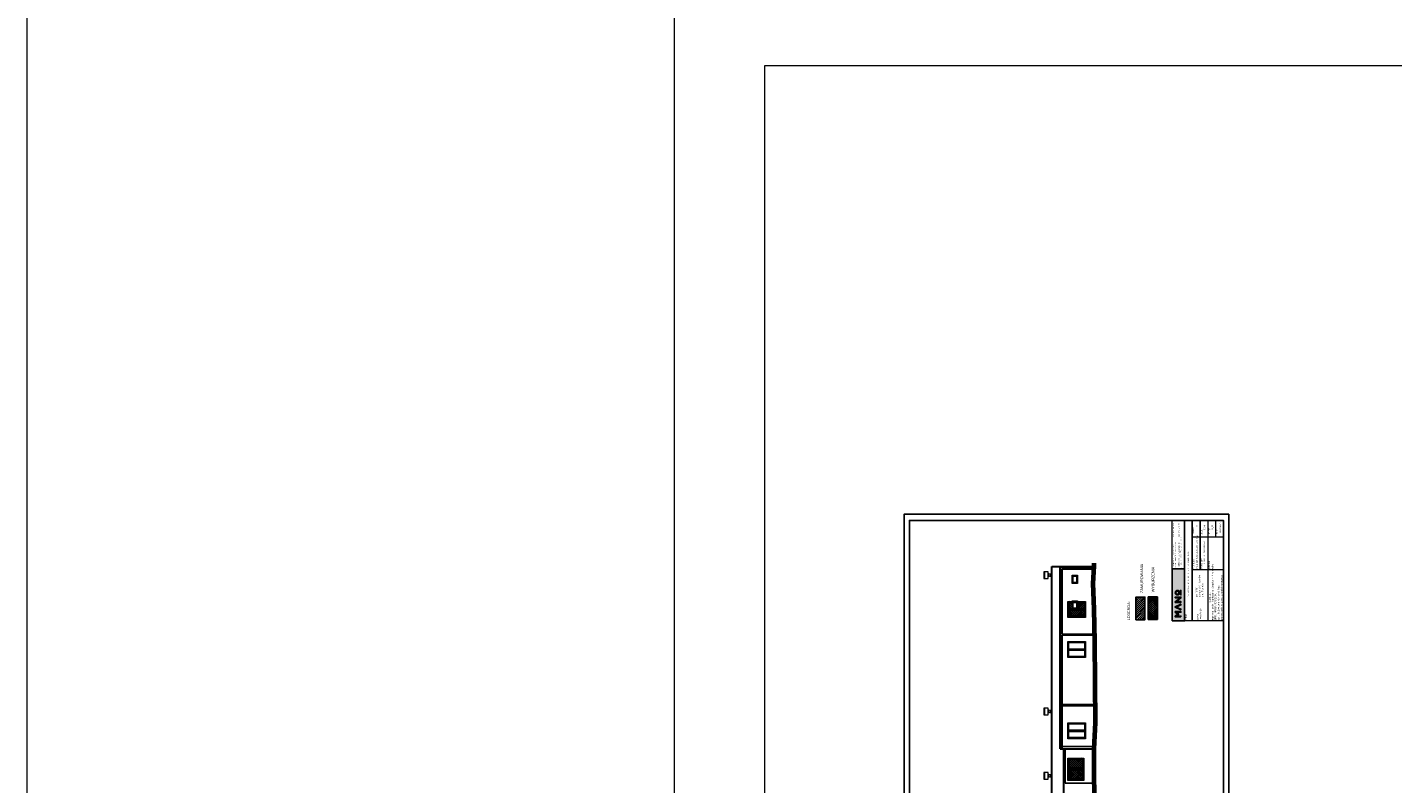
# Model space of a CAD drawing. Header units: millimetres. Extents: x -2948 to 78628, y 64669 to 215420.
# Tile 172 of 256: x 53657 to 66142, y 113689 to 120610. Entities that reach past the tile are written whole.
import ezdxf

# ---------------------------------------------------------------- set-up
doc = ezdxf.new("R2010")
doc.units = ezdxf.units.MM
doc.linetypes.add('HIDDEN', pattern=[9.525, 6.35, -3.175])
for name, color, linetype in [('-rynny', 72, 'Continuous'), ('FORMATKA', 7, 'Continuous'), ('OPISY', 4, 'Continuous'), ('schody', 7, 'Continuous'), ('UZIOM', 33, 'Continuous')]:
    doc.layers.add(name, color=color, linetype=linetype)
for name, color, linetype, lineweight in [('-stolarka', 103, 'Continuous', 13), ('BUDYNEK', 7, 'Continuous', 70), ('ramka', 7, 'Continuous', 0), ('SCIANY', 7, 'Continuous', 30), ('STOLARKA', 3, 'Continuous', 13), ('WENTYLACJA', 21, 'Continuous', 9), ('WYMIAR', 5, 'Continuous', 13)]:
    doc.layers.add(name, color=color, linetype=linetype, lineweight=lineweight)
doc.styles.add('100', font='isocpeur.ttf', dxfattribs={"height": 1})
doc.styles.add('agulka', font='isocpeur.ttf', dxfattribs={"height": 1})
doc.styles.add('ARIAL 20', font='arial.ttf')
doc.styles.add('MtXpl_Calibri_Light', font='calibril.ttf')
pattern_1 = [(135, (24138.385, -24138.12), (-8.9802561, -8.9802561), []), (225, (24138.385, -24138.12), (8.9802561, -8.9802561), [])]

# ---------------------------------------------------------------- blocks, each defined once
blk = doc.blocks.new('G$C2E97C0F2')
at = {"layer": 'STOLARKA', "ltscale": 2}
for points in [[(0, -50), (-77, -50), (-77, 0), (0, 0)], [(-5, -45), (-72, -45), (-72, -5), (-5, -5)], [(-10, -40), (-67, -40), (-67, -10), (-10, -10)]]:
    blk.add_lwpolyline(points, close=True, dxfattribs=at)
blk = doc.blocks.new('G$C37C83D67')
at = {"layer": 'STOLARKA', "ltscale": 2}
for p, q in [((656, 211), (656, 68)), ((661, 216), (661, 63)), ((666, 216), (666, 63)), ((671, 211), (671, 68))]:
    blk.add_line(p, q, dxfattribs=at)
for points in [[(737, 58), (590, 58), (590, 221), (737, 221)], [(590, 221), (737, 221), (737, 58), (590, 58)], [(595, 216), (732, 216), (732, 63), (595, 63)]]:
    blk.add_lwpolyline(points, close=True, dxfattribs=at)
for points in [[(656, 68), (600, 68), (600, 211), (656, 211)], [(671, 211), (727, 211), (727, 68), (671, 68)]]:
    blk.add_lwpolyline(points, dxfattribs=at)
blk = doc.blocks.new('LOGO')
at = {"true_color": 0xf9f9f9}
h = blk.add_hatch(color=7, dxfattribs=at)
h.dxf.hatch_style = 1
h.paths.add_polyline_path([(-3, 131, 1), (-73, 131, 1)])
h.paths.add_polyline_path([(-62, 131, -1), (-14, 131, -1)], flags=16)
h.paths.add_polyline_path([(-118, 91), (-118, 165), (-107, 165), (-107, 76), (-119, 76), (-178, 147), (-178, 76), (-189, 76), (-189, 165), (-180, 165)])
h.paths.add_polyline_path([(-304, 76), (-265, 165), (-256, 165), (-217, 76), (-229, 76), (-261, 148), (-293, 76), (-304, 76), (-265, 165)])
h.paths.add_polyline_path([(-73, 85), (-3, 85), (-3, 76), (-73, 76)])
h.paths.add_polyline_path([(-413, 76), (-402, 76), (-402, 148), (-372, 110), (-342, 148), (-342, 76), (-331, 76), (-331, 165), (-343, 165), (-372, 128), (-402, 165), (-413, 165)])
at = {"color": 7, "true_color": 0xf9f9f9}
for points in [[(-413, 76), (-413, 165), (-402, 165), (-372, 128), (-343, 165), (-331, 165), (-331, 76)], [(-402, 76), (-402, 148), (-372, 110), (-342, 148), (-342, 76)], [(-331, 76), (-331, 165), (-343, 165), (-372, 128)], [(-304, 76), (-265, 165), (-256, 165)], [(-304, 76), (-265, 165), (-256, 165), (-217, 76)], [(-304, 76), (-293, 76)], [(-293, 76), (-261, 148), (-229, 76)], [(-265, 165), (-256, 165)], [(-217, 76), (-256, 165), (-265, 165)], [(-256, 165), (-265, 165)], [(-217, 76), (-229, 76)], [(-73, 85), (-3, 85)], [(-73, 76), (-3, 76)]]:
    blk.add_lwpolyline(points, dxfattribs=at)
for points in [[(-413, 76), (-402, 76), (-402, 148), (-372, 110), (-342, 148), (-342, 76), (-331, 76), (-331, 165), (-343, 165), (-372, 128), (-402, 165), (-413, 165), (-413, 76)], [(-304, 76), (-265, 165), (-256, 165), (-217, 76), (-229, 76), (-261, 148), (-293, 76), (-304, 76), (-265, 165)], [(-118, 91), (-118, 165), (-107, 165), (-107, 76), (-119, 76), (-178, 147), (-178, 76), (-189, 76), (-189, 165), (-180, 165), (-118, 91)], [(-73, 85), (-3, 85), (-3, 76), (-73, 76)]]:
    blk.add_lwpolyline(points, close=True, dxfattribs=at)
for radius in [34.7, 23.9]:
    blk.add_circle((-38, 131), radius, dxfattribs=at)

msp = doc.modelspace()

# ---------------------------------------------------------------- hatches: boundary and pattern name
at = {"transparency": 33554559}
h = msp.add_hatch(color=256, dxfattribs=at)
h.dxf.hatch_style = 1
h.paths.add_polyline_path([(64127.1, 115178.4), (64127, 115653.9), (64239, 115653.9), (64239.1, 115178.4)])
at = {"true_color": 0x33a319, "transparency": 33554687}
h = msp.add_hatch(dxfattribs=at)
h.set_pattern_fill('ANSI31', color=84, scale=4, angle=90)
h.set_pattern_definition([(225, (25221.169, 8750.52), (8.9802561, -8.9802561), [])])
h.paths.add_polyline_path([(63793.9, 115396.2), (63793.9, 115189.5), (63876.8, 115189.5), (63876.8, 115396.2)])
at = {"true_color": 0xdb0000, "transparency": 33554687}
h = msp.add_hatch(dxfattribs=at)
h.set_pattern_fill('ANSI37', color=12, scale=4, angle=90)
h.set_pattern_definition([(225, (25221.169, 8750.52), (8.9802561, -8.9802561), []), (315, (25221.169, 8750.52), (8.9802561, 8.9802561), [])])
h.paths.add_polyline_path([(63907.4, 115398.8), (63907.4, 115192.1), (63990.3, 115192.1), (63990.3, 115398.8)])
at = {"true_color": 0x33a319, "transparency": 33554687}
h = msp.add_hatch(dxfattribs=at)
h.set_pattern_fill('ANSI31', color=84, scale=4, angle=90)
h.set_pattern_definition([(225, (24604.949, 8918.496), (8.9802561, -8.9802561), [])])
h.paths.add_polyline_path([(63210.6, 115362.5), (63210.6, 115357.5), (63260.6, 115357.5), (63260.6, 115362.5)])
at = {"layer": 'schody', "linetype": 'HIDDEN', "ltscale": 2, "true_color": 0xdb0000, "transparency": 33554687}
h = msp.add_hatch(dxfattribs=at)
h.set_pattern_fill('ANSI37', color=12, scale=4)
h.set_pattern_definition(pattern_1)
h.paths.add_polyline_path([(63171.8, 115286.5), (63171.8, 115210.5), (63334.8, 115210.5), (63334.8, 115286.5)])
h.paths.add_polyline_path([(63171.8, 115357.5), (63171.8, 115286.5), (63210.6, 115286.5), (63210.6, 115357.5)])
h.paths.add_polyline_path([(63260.6, 115357.5), (63260.6, 115286.5), (63334.8, 115286.5), (63334.8, 115357.5)])
h = msp.add_hatch(dxfattribs=at)
h.set_pattern_fill('ANSI37', color=12, scale=4)
h.set_pattern_definition(pattern_1)
h.paths.add_polyline_path([(63171.6, 113922.5), (63171.6, 113719.5), (63316.6, 113719.5), (63316.6, 113922.5)])

# ---------------------------------------------------------------- linework, layer by layer
at = {"layer": '-rynny', "ltscale": 2}
for p, q in [((63103.6, 115677.5), (63118.6, 115677.5)), ((63103.6, 114007.5), (63103.6, 115677.5)), ((63103.6, 115677.5), (63118.6, 115677.5)), ((63103.6, 114022.5), (63103.6, 115665.5)), ((63118.6, 115663), (63118.6, 115677.5)), ((63118.6, 115662), (63118.6, 115677.5)), ((63118.6, 115662), (63411.6, 115662)), ((63118.6, 115651), (63411.6, 115651)), ((63118.6, 115057.9), (63118.6, 115651)), ((63118.6, 115057.9), (63118.6, 115640)), ((63417.8, 115057.9), (63118.6, 115057.9)), ((63118.6, 114022.5), (63118.6, 115046.9)), ((63118.6, 114007.5), (63118.6, 115046.9)), ((63418.1, 115046.9), (63118.6, 115046.9)), ((63422.7, 114413.4), (63118.6, 114413.4)), ((63422.7, 114402.4), (63118.6, 114402.4)), ((63103.6, 114007.5), (63118.6, 114007.5)), ((63133.9, 114007.5), (63148.9, 114007.5)), ((63133.9, 112055.5), (63133.9, 114007.5)), ((63133.9, 114007.5), (63148.9, 114007.5)), ((63148.9, 113694.5), (63148.9, 114007.5)), ((63413.6, 113694.5), (63148.9, 113694.5))]:
    msp.add_line(p, q, dxfattribs=at)
at = {"layer": '-stolarka', "color": 84, "ltscale": 2, "true_color": 0x33a319}
for p, q in [((63176.6, 113823.5), (63311.6, 113823.5)), ((63176.6, 113818.5), (63311.6, 113818.5))]:
    msp.add_line(p, q, dxfattribs=at)
for points in [[(63316.6, 113922.5), (63316.6, 113719.5), (63171.6, 113719.5), (63171.6, 113922.5)], [(63181.6, 113828.5), (63181.6, 113912.5), (63306.6, 113912.5), (63306.6, 113828.5)], [(63306.6, 113813.5), (63306.6, 113729.5), (63181.6, 113729.5), (63181.6, 113813.5)]]:
    msp.add_lwpolyline(points, close=True, dxfattribs=at)
for points in [[(63176.6, 113823.5), (63176.6, 113917.5), (63311.6, 113917.5), (63311.6, 113823.5)], [(63311.6, 113818.5), (63311.6, 113724.5), (63176.6, 113724.5), (63176.6, 113818.5)]]:
    msp.add_lwpolyline(points, dxfattribs=at)
at = {"const_width": 1.31}
msp.add_lwpolyline([(64127.1, 115178.4), (64126.9, 116098.6), (64238.9, 116098.6), (64239.1, 115178.4)], close=True, dxfattribs=at)
msp.add_lwpolyline([(64127.1, 115178.4), (64126.9, 116098.6), (64238.9, 116098.6), (64239.1, 115178.4)], close=True, dxfattribs=at)
msp.add_lwpolyline([(64127, 115653.9), (64239, 115653.9)], dxfattribs=at)
for points in [[(64127.1, 115178.4), (64127, 115653.9), (64239, 115653.9), (64239.1, 115178.4)], [(63793.9, 115189.5), (63793.9, 115396.2), (63876.8, 115396.2), (63876.8, 115189.5)], [(63907.4, 115192.1), (63907.4, 115398.8), (63990.3, 115398.8), (63990.3, 115192.1)]]:
    msp.add_lwpolyline(points, close=True)
at = {"layer": 'BUDYNEK', "ltscale": 2}
for p, q in [((63402.6, 115519.5), (63411.6, 115680.5)), ((63411.6, 115680.5), (63411.6, 115706.4)), ((63411.6, 115285.5), (63402.6, 115519.5)), ((63419.6, 114990.5), (63411.6, 115285.5)), ((63423.6, 114247.5), (63419.6, 114990.5)), ((63412, 114007.5), (63423.6, 114247.5))]:
    msp.add_line(p, q, dxfattribs=at)
at = {"layer": 'BUDYNEK', "color": 0, "ltscale": 2}
msp.add_line((63421.6, 112055.5), (63412, 114007.5), dxfattribs=at)
at = {"layer": 'FORMATKA', "ltscale": 2}
for points in [[(64643.8, 116153.7), (64643.8, 105653.7), (61673.8, 105653.7), (61673.8, 116153.7)], [(61723.8, 105703.7), (61723.8, 116098.7), (64593.8, 116098.7), (64593.8, 105703.7)]]:
    msp.add_lwpolyline(points, close=True, dxfattribs=at)
at = {"layer": 'ramka'}
for p, q in [((64239.2, 115178.4), (64238.9, 116098.6)), ((64309.9, 116098.7), (64310.1, 115178.4)), ((64310.1, 115178.4), (64309.9, 116098.7)), ((64310.1, 115178.4), (64309.9, 116098.7)), ((64380.8, 116098.7), (64381, 115653.9)), ((64381, 115649.3), (64380.8, 116098.7)), ((64451.8, 116098.7), (64451.9, 115653.9)), ((64522.8, 116098.7), (64522.8, 115948.6)), ((64311.7, 115948.5), (64593.8, 115948.6)), ((64310, 115649.3), (64593.8, 115649.4)), ((64451.9, 115653.9), (64452.1, 115178.4))]:
    msp.add_line(p, q, dxfattribs=at)
msp.add_lwpolyline([(64127.1, 115178.4), (64126.9, 116098.6), (64238.9, 116098.6), (64239.1, 115178.4)], close=True, dxfattribs=at)
msp.add_lwpolyline([(64593.8, 115178.6), (64127.1, 115178.6)], dxfattribs=at)
at = {"layer": 'SCIANY', "ltscale": 2}
for p, q in [((63026.6, 115677.5), (63411.6, 115677.5)), ((63026.6, 112055.5), (63026.6, 115677.5))]:
    msp.add_line(p, q, dxfattribs=at)
at = {"layer": 'SCIANY', "color": 0, "ltscale": 2}
for p, q in [((63101.6, 114007.5), (63101.6, 115677.5)), ((63101.6, 114007.5), (63101.6, 115665.5)), ((63101.6, 114007.5), (63412, 114007.5)), ((63131.6, 114007.5), (63131.6, 112055.5))]:
    msp.add_line(p, q, dxfattribs=at)
at = {"layer": 'STOLARKA', "ltscale": 2}
for points in [[(63260.6, 115362.5), (63260.6, 115285.5), (63210.6, 115285.5), (63210.6, 115362.5)], [(63255.6, 115357.5), (63255.6, 115290.5), (63215.6, 115290.5), (63215.6, 115357.5)], [(63250.6, 115352.5), (63250.6, 115295.5), (63220.6, 115295.5), (63220.6, 115352.5)]]:
    msp.add_lwpolyline(points, close=True, dxfattribs=at)
at = {"layer": 'UZIOM', "ltscale": 2}
msp.add_line((63411.9, 114029.9), (63101.6, 114029.9), dxfattribs=at)
at = {"layer": 'WENTYLACJA', "ltscale": 2}
for p, q in [((62958, 115627.5), (62958, 115567.5)), ((62993, 115612.5), (62993, 115582.5)), ((62993, 115612.5), (62993, 115582.5)), ((63006.6, 115607.1), (62993, 115612.5)), ((63006.6, 115587.9), (62993, 115582.5)), ((62958, 114379.5), (62958, 114319.5)), ((62993, 114364.5), (62993, 114334.5)), ((62993, 114364.5), (62993, 114334.5)), ((63006.6, 114359.1), (62993, 114364.5)), ((63006.6, 114339.9), (62993, 114334.5)), ((62958, 113790.5), (62958, 113730.5)), ((62993, 113775.5), (62993, 113745.5)), ((62993, 113775.5), (62993, 113745.5)), ((63006.6, 113770.1), (62993, 113775.5)), ((63006.6, 113750.9), (62993, 113745.5))]:
    msp.add_line(p, q, dxfattribs=at)
for points in [[(62953, 115627.5), (62953, 115567.5), (62993, 115567.5), (62993, 115627.5), (62953, 115627.5)], [(62953, 114379.5), (62953, 114319.5), (62993, 114319.5), (62993, 114379.5), (62953, 114379.5)], [(62953, 113790.5), (62953, 113730.5), (62993, 113730.5), (62993, 113790.5), (62953, 113790.5)]]:
    msp.add_lwpolyline(points, dxfattribs=at)
for points in [[(63006.6, 115607.1), (63006.6, 115587.9), (63026.6, 115587.9), (63026.6, 115607.1)], [(63006.6, 114359.1), (63006.6, 114339.9), (63026.6, 114339.9), (63026.6, 114359.1)], [(63006.6, 113770.1), (63006.6, 113750.9), (63026.6, 113750.9), (63026.6, 113770.1)]]:
    msp.add_lwpolyline(points, close=True, dxfattribs=at)
at = {"layer": 'WYMIAR', "color": 3, "ltscale": 2}
for points in [[(53656.9, 67081), (53656.9, 215419.6), (59571.3, 215419.6), (59571.3, 67081)], [(60400.7, 87693.5), (60400.7, 120260.7), (78627.9, 120260.7), (78627.9, 87693.5)]]:
    msp.add_lwpolyline(points, close=True, dxfattribs=at)

# ---------------------------------------------------------------- block references
at = {"xscale": 0.591392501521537, "yscale": 0.591392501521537, "zscale": 0.591392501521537, "rotation": 90.01203200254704}
msp.add_blockref('LOGO', (64251.3, 115459.9), dxfattribs=at)
at = {"layer": 'STOLARKA', "ltscale": 2, "rotation": 90}
for name, p in [('G$C2E97C0F2', (63210.6, 115596.5)), ('G$C2E97C0F2', (63210.6, 115596.5)), ('G$C37C83D67', (63392.6, 114253.5)), ('G$C37C83D67', (63392.6, 113510.5))]:
    msp.add_blockref(name, p, dxfattribs=at)
at = {"layer": 'STOLARKA', "color": 84, "ltscale": 2, "true_color": 0x33a319, "rotation": 90}
msp.add_blockref('G$C37C83D67', (63392.8, 114620.5), dxfattribs=at)

# ---------------------------------------------------------------- texts
at = {"insert": (64134, 115667.6), "char_height": 9.857, "attachment_point": 1, "rotation": 90.01203, "style": '100'}
msp.add_mtext_dynamic_manual_height_columns('{\\W1.25;TARNÓW, ul. Legionów 18/1^I^I tel. 607 106 166\\Pe-mail: biuro@manoarchitekci.pl\\P\\PCIĘŻKOWICE, ul. Tysiąclecia 10,^I^I tel. 792 641 175\\Pe-mail: ciezkowice@manoarchitekci.pl}', width=425.673, gutter_width=48.7, heights=[0], dxfattribs=at)
at = {"layer": 'OPISY', "insert": (63793.9, 115172.4), "char_height": 25, "width": 527.848, "attachment_point": 1, "rotation": 90, "style": 'ARIAL 20'}
msp.add_mtext('\\P                           ZAMUROWANIA                   ', dxfattribs=at)
at = {"layer": 'OPISY', "char_height": 25, "attachment_point": 1, "rotation": 90, "style": 'ARIAL 20'}
for s, insert in [('\\P                           WYBURZENIA                      ', (63896.7, 115178.6)), ('{\\fArial|b0|i0|c238|p34;LEGENDA}:\\P{\\fArial|b0|i0|c238|p34;                            }', (63715.9, 115182.5))]:
    msp.add_mtext(s, dxfattribs=dict(at, insert=insert))
at = {"layer": 'ramka', "linetype": 'ByBlock'}
for s, height, style, p in [('branża:', 13.31, 'agulka', (64326.4, 115970.9)), ('A', 16.3, 'agulka', (64358.3, 116038.9)), ('skala:', 13.31, 'agulka', (64401, 115968.7)), ('1:100', 16.26, 'agulka', (64429.8, 116008.6)), ('nr rys.:', 13.31, 'agulka', (64470, 115972.5)), ('A_11', 16.26, 'agulka', (64500.4, 116011.1)), ('data:', 13.31, 'agulka', (64538.6, 115973.5)), ('02.2026r.', 16.26, 'agulka', (64571.9, 115982.7)), ('PROGRAM FUNKCJONALNO-UŻYTKOWY', 12, 'agulka', (64358.1, 115655.5)), ('ELEWACJA POŁUDNIOWA', 13.308, 'agulka', (64426.6, 115687.4)), ('stadium:', 16.26, 'agulka', (64329.4, 115656)), ('rysunek:', 16.26, 'agulka', (64400.4, 115656.1)), ('podpis:', 16.26, 'agulka', (64471.4, 115656.1)), ('mgr inż. arch. Agnieszka Ścigała - Kitajewska', 16.265, 'agulka', (64501.8, 115185.5)), ('ograniczeń w spec. architektonicznej', 16.265, 'agulka', (64584.7, 115185.5)), ('projektant', 13.31, 'MtXpl_Calibri_Light', (64477.2, 115343.7)), (':', 13.3, 'MtXpl_Calibri_Light', (64477.2, 115431.7)), ('UPR. MPOIA/051/2014,', 16.265, 'agulka', (64528.9, 115185.5)), ('upr. budowlane do proj. bez', 16.265, 'agulka', (64556, 115185.5)), ('temat:', 16.26, 'agulka', (64258.6, 115181.6)), ('inwestycji:', 16.265, 'agulka', (64391.2, 115181.6)), ('adres', 16.26, 'agulka', (64364.1, 115181.6))]:
    msp.add_text(s, height=height, rotation=90.01631, dxfattribs=dict(at, style=style)).set_placement(p)
at = {"layer": 'ramka', "transparency": 33554687, "attachment_point": 1, "rotation": 90, "style": '100'}
for s, insert, char_height, width in [('\\pi207.26;MODERNIZACJA ISTNIEJĄCEGO BUDYNKU B-62', (64267.4, 115190.9), 13.065, 772.501), ('\\A1;{\\C256;dz. 1/181\\Pobręb 247 Tarnów\\Pgm. Tarnów}', (64339.8, 115396.4), 16.13, 853.618), ('\\pi207.26;MODERNIZACJA ISTNIEJĄCEGO BUDYNKU B-62', (57737.7, 111449.2), 13.065, 772.501)]:
    msp.add_mtext(s, dxfattribs=dict(at, insert=insert, char_height=char_height, width=width))

doc.saveas('drawing.dxf')
